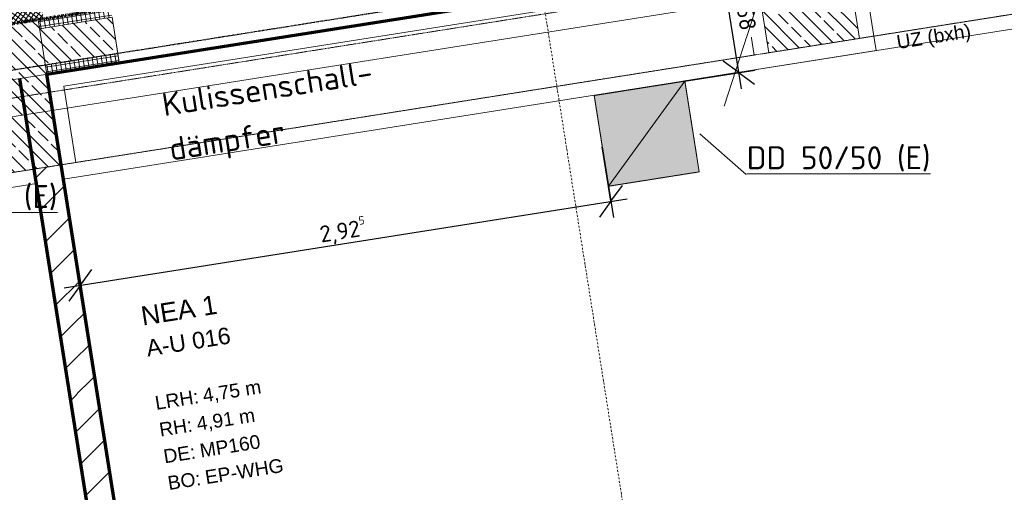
# Model space of a CAD drawing. Header units: millimetres. Extents: x 1523 to 75153, y -41886 to 10268.
# Tile 35 of 54: x 43368 to 48729, y -13546 to -10973. Entities that reach past the tile are written whole.
import ezdxf

# ---------------------------------------------------------------- set-up
doc = ezdxf.new("R2010")
doc.units = ezdxf.units.MM
for name, pattern in [('_Projekt 07 -  _  -  _  -  _  -', [7.5, 3.5, -2, 0, -2]), ('CAx_nichtHalbton', [20001.0584, 10000, -0.5292, 10000, -0.5292]), ('IMPORT-STRICHPUNKT _7_', [20, 10, -5, 0, -5]), ('IMPORT-VERDECKT _8_', [7.5, 5, -2.5]), ('Rasterlinie', [22.225, 12.7, -3.175, 3.175, -3.175]), ('Verdeckt 2x', [3.572, 2.3813, -1.1907])]:
    doc.linetypes.add(name, pattern=pattern)
for name, color, linetype, lineweight, true_color in [('10 VSI--Wärmeschutz _veritkal_', 7, 'Continuous', 13, 0x656565), ('20 A--Bodenplatte', 7, 'Continuous', 13, 0x656565), ('90 A--Achsraster _1_50_', 7, 'IMPORT-STRICHPUNKT _7_', 13, 0x656565), ('97 A--Etiketten', 7, 'Continuous', 13, 0x656565), ('AD', 1, 'Continuous', 13, 0xff0000), ('Neubau_10 A--Stütze', 7, 'Continuous', 13, 0x656565), ('Neubau_10 A--Wand außen _tragend_', 7, 'Continuous', 13, 0x656565), ('Neubau_10 A--Wand innen _ Ausbau', 7, 'Continuous', 13, 0x656565), ('Neubau_10 VSI--Wärmeschutz _veritkal_', 7, 'Continuous', 13, 0x656565), ('Neubau_20 A--Bodenplatte', 7, 'Continuous', 13, 0x656565), ('Neubau_20 A--Gründungsbelag', 7, 'Continuous', 13, 0x656565), ('Neubau_20 A--Träger _ Deckenkonstruktion', 7, 'IMPORT-VERDECKT _8_', 13, 0x656565), ('Neubau_80 A--Raum', 7, 'Continuous', 13, 0x656565), ('Xref_706_5_--_ÜP_-1_000_16_Übersichtsplan UG_IFC 2025_01_13_dwg', 7, 'Continuous', 13, 0x767676), ('XX', 7, 'Continuous', 18, 0x804040)]:
    doc.layers.add(name, color=color, linetype=linetype, lineweight=lineweight, true_color=true_color)
for name, color, linetype, lineweight in [('AD_Detail', 7, 'Continuous', 13), ('Ax-50_BM-Bem', 7, 'Continuous', 9), ('Ax_BM-Bem', 7, 'Continuous', 9), ('GB_HLS-OBJ', 7, 'Continuous', 18), ('M-EQPM-___-IDEN', 7, 'Continuous', 9), ('S-GRID-____-OTLN', 7, 'Continuous', 9), ('Text', 7, 'Continuous', 9)]:
    doc.layers.add(name, color=color, linetype=linetype, lineweight=lineweight)
doc.styles.add('Arial', font='arial.ttf', dxfattribs={"height": 75})
doc.styles.add('Arial_B', font='txt', dxfattribs={"height": 103.174603})
doc.styles.add('Arial_B_1', font='txt', dxfattribs={"height": 90.277778})
doc.styles.add('ISOCPEUR', font='isocpeur.ttf', dxfattribs={"height": 125})
doc.styles.add('ISOCPEUR_2', font='isocpeur.ttf', dxfattribs={"height": 90})
doc.dimstyles.new('KI_1_8_mm_Isocpeur__cm_m__Aufrundung_auf_5_mm_ELT_Gesamtbemaßung', dxfattribs={"dimscale": 304.8, "dimtxt": 89.638306, "dimasz": 0.492126, "dimexe": 0.295276, "dimexo": 0.0625, "dimgap": 0.049213, "dimtad": 1, "dimlfac": 0.001, "dimrnd": 0.005, "dimzin": 0, "dimdsep": 46, "dimtxsty": 'ISOCPEUR_2', "dimblk1": 'OBLIQUE', "dimblk2": 'OBLIQUE', "dimsah": 1, "dimcen": 0.09, "dimdle": 0.295276, "dimadec": 0, "dimazin": 0, "dimtfac": 1, "dimtdec": 4, "dimtix": 1, "dimtmove": 0, "dimatfit": 3, "dimfxl": 0.984252, "dimfxlon": 1, "dimtvp": 1, "dimtfill": 1, "dimtolj": 1, "dimtzin": 0, "dimlwd": 25, "dimlwe": 25, "dimarcsym": 2})
doc.dimstyles.new('KI_1_8_mm_Isocpeur__cm_m__Aufrundung_auf_5_mm_ELT_Gesamtbemaßung_1', dxfattribs={"dimscale": 304.8, "dimtxt": 89.638306, "dimasz": 0.492126, "dimexe": 0.295276, "dimexo": 0.0625, "dimgap": 0.049213, "dimtad": 1, "dimdec": 1, "dimlfac": 0.1, "dimrnd": 0.5, "dimdsep": 46, "dimtxsty": 'ISOCPEUR_2', "dimblk1": 'OBLIQUE', "dimblk2": 'OBLIQUE', "dimsah": 1, "dimcen": 0.09, "dimdle": 0.295276, "dimadec": 0, "dimazin": 0, "dimtfac": 1, "dimtdec": 4, "dimtix": 1, "dimtmove": 0, "dimatfit": 3, "dimfxl": 0.984252, "dimfxlon": 1, "dimtvp": 1, "dimtfill": 1, "dimtolj": 1, "dimtzin": 0, "dimlwd": 25, "dimlwe": 25, "dimarcsym": 2})
pattern_1 = [(221.336, (0, 0), (-99.07104, 112.6274), []), (221.336, (33.02, -37.54), (-99.07104, 112.6274), []), (221.336, (66.05, -75.08), (-99.07104, 112.6274), [75, -25])]
pattern_2 = [(275.336, (0, 0), (24.891662, 2.324905), []), (5.336, (0, 0), (-2.324905, 24.891662), [])]

# ---------------------------------------------------------------- blocks, each defined once
blk = doc.blocks.new('SuD_DD_RB Allgemein - SuD_DD_RB Allgemein-40250254-SuD_-1UG gesamt Plot  - Blatt 2')
at = {"layer": 'AD', "lineweight": 18}
blk.add_hatch(color=256, dxfattribs=at).paths.add_polyline_path([(-250, -250), (250, -250), (250, 250), (-250, 250)])
at = {"layer": 'AD', "color": 7}
for p, q in [((-250, -250), (250, 250)), ((-250, -250), (-250, 250)), ((-250, 250), (250, 250)), ((250, 250), (250, -250)), ((250, -250), (-250, -250))]:
    blk.add_line(p, q, dxfattribs=at)
at = {"layer": 'AD_Detail'}
for p, q in [((250, 250), (-250, 250)), ((-250, 250), (-250, -250)), ((250, -250), (250, 250)), ((-250, -250), (250, -250))]:
    blk.add_line(p, q, dxfattribs=at)
blk = doc.blocks.new('Xref_706_5_--_ÜP_-1_000_11_Übersichtsplan UG_IFC 2024_09_30_dwg__X121-41959689-SuD_-1UG gesamt Plot  - Blatt 2')
at = {"layer": 'Neubau_10 A--Wand innen _ Ausbau', "color": 9, "true_color": 0xcbcbcb}
blk.add_line((6634.6, -47214.2), (6611.9, -47185.8), dxfattribs=at)
blk = doc.blocks.new('Xref_706_5_--_ÜP_-1_000_11_Übersichtsplan UG_IFC 2024_09_30_dwg__X129-41959697-SuD_-1UG gesamt Plot  - Blatt 2')
at = {"layer": 'Neubau_10 A--Wand innen _ Ausbau', "color": 9, "true_color": 0xcbcbcb}
for p, q in [((10334.6, -47081.8), (10325, -47069.8)), ((10509.2, -47073.7), (10499.6, -47061.6)), ((9286.4, -47130.7), (9276.7, -47118.6)), ((9461, -47122.6), (9451.3, -47110.5)), ((9635.6, -47114.4), (9626, -47102.4)), ((9810.2, -47106.3), (9800.6, -47094.2)), ((9985.4, -47098.1), (9975.7, -47086.1)), ((10160, -47090), (10150.3, -47077.9)), ((8238.1, -47179.5), (8228.5, -47167.5)), ((8412.8, -47171.4), (8403.1, -47159.3)), ((8587.4, -47163.3), (8577.7, -47151.2)), ((8762, -47155.1), (8752.3, -47143.1)), ((8937.1, -47147), (8927.5, -47134.9)), ((9111.8, -47138.8), (9102.1, -47126.8)), ((7015.3, -47236.5), (7005.6, -47224.5)), ((7189.9, -47228.4), (7180.2, -47216.3)), ((7364.5, -47220.3), (7354.9, -47208.2)), ((7539.1, -47212.1), (7529.5, -47200.1)), ((7713.7, -47204), (7704.1, -47191.9)), ((7888.9, -47195.8), (7879.2, -47183.8)), ((6665.5, -47252.8), (6655.9, -47240.8)), ((6838.3, -47242.4), (6830.5, -47232.6)), ((6840.7, -47244.7), (6838.9, -47242.4))]:
    blk.add_line(p, q, dxfattribs=at)
at = {"layer": 'Neubau_10 A--Wand innen _ Ausbau', "color": 9, "true_color": 0xcbcbcb, "flags": 128}
blk.add_lwpolyline([(8063.5, -47187.7), (8054.2, -47176.1), (8053.9, -47175.6)], dxfattribs=at)
blk = doc.blocks.new('Xref_706_5_--_ÜP_-1_000_11_Übersichtsplan UG_IFC 2024_09_30_dwg__X130-41959698-SuD_-1UG gesamt Plot  - Blatt 2')
at = {"layer": 'Neubau_10 A--Wand innen _ Ausbau', "color": 9, "true_color": 0xcbcbcb}
for p, q in [((10150.3, -47077.9), (10140.7, -47065.9)), ((10325, -47069.8), (10315.3, -47057.7)), ((10499.6, -47061.6), (10489.9, -47049.6)), ((8927.5, -47134.9), (8917.8, -47122.8)), ((9102.1, -47126.8), (9092.4, -47114.7)), ((9276.7, -47118.6), (9267.1, -47106.6)), ((9451.3, -47110.5), (9441.7, -47098.4)), ((9626, -47102.4), (9616.3, -47090.3)), ((9800.6, -47094.2), (9790.9, -47082.2)), ((9975.7, -47086.1), (9966.1, -47074)), ((7879.2, -47183.8), (7869.6, -47171.7)), ((8053.9, -47175.6), (8044.2, -47163.6)), ((8228.5, -47167.5), (8218.8, -47155.4)), ((8403.1, -47159.3), (8393.4, -47147.3)), ((8577.7, -47151.2), (8568.1, -47139.1)), ((8752.3, -47143.1), (8742.7, -47131)), ((6655.9, -47240.8), (6646.2, -47228.7)), ((6830.5, -47232.6), (6820.8, -47220.6)), ((7005.6, -47224.5), (6996, -47212.4)), ((7180.2, -47216.3), (7170.6, -47204.3)), ((7354.9, -47208.2), (7345.2, -47196.1)), ((7529.5, -47200.1), (7519.8, -47188)), ((7704.1, -47191.9), (7694.4, -47179.9))]:
    blk.add_line(p, q, dxfattribs=at)
blk = doc.blocks.new('Xref_706_5_--_ÜP_-1_000_11_Übersichtsplan UG_IFC 2024_09_30_dwg__X131-41959699-SuD_-1UG gesamt Plot  - Blatt 2')
at = {"layer": 'Neubau_10 A--Wand innen _ Ausbau', "color": 9, "true_color": 0xcbcbcb}
for p, q in [((9704, -46973.6), (9694.4, -46961.5)), ((9878.7, -46965.4), (9869, -46953.4)), ((10053.8, -46957.3), (10044.1, -46945.2)), ((10228.4, -46949.1), (10218.8, -46937.1)), ((10403, -46941), (10393.4, -46928.9)), ((8655.8, -47022.4), (8646.1, -47010.4)), ((8830.4, -47014.3), (8820.8, -47002.2)), ((9005.6, -47006.1), (8995.9, -46994.1)), ((9180.2, -46998), (9170.5, -46985.9)), ((9354.8, -46989.9), (9345.1, -46977.8)), ((9529.4, -46981.7), (9519.8, -46969.7)), ((7432.9, -47079.4), (7423.3, -47067.4)), ((7607.6, -47071.3), (7597.9, -47059.2)), ((7782.2, -47063.1), (7772.5, -47051.1)), ((7957.3, -47055), (7947.7, -47042.9)), ((8131.9, -47046.8), (8122.3, -47034.8)), ((8306.6, -47038.7), (8296.9, -47026.6)), ((8481.2, -47030.6), (8471.5, -47018.5)), ((6733.9, -47112), (6724.3, -47099.9)), ((6909.1, -47103.8), (6899.4, -47091.8)), ((7083.7, -47095.7), (7074.1, -47083.6)), ((7258.3, -47087.6), (7248.7, -47075.5))]:
    blk.add_line(p, q, dxfattribs=at)
blk = doc.blocks.new('Xref_706_5_--_ÜP_-1_000_11_Übersichtsplan UG_IFC 2024_09_30_dwg__X132-41959700-SuD_-1UG gesamt Plot  - Blatt 2')
at = {"layer": 'Neubau_10 A--Wand innen _ Ausbau', "color": 9, "true_color": 0xcbcbcb}
for p, q in [((10063.5, -46969.3), (10053.8, -46957.3)), ((10238.1, -46961.2), (10228.4, -46949.1)), ((10412.7, -46953.1), (10403, -46941)), ((8840.1, -47026.4), (8830.4, -47014.3)), ((9015.2, -47018.2), (9005.6, -47006.1)), ((9189.8, -47010.1), (9180.2, -46998)), ((9364.5, -47001.9), (9354.8, -46989.9)), ((9539.1, -46993.8), (9529.4, -46981.7)), ((9713.7, -46985.6), (9704, -46973.6)), ((9888, -46977.1), (9878.7, -46965.4)), ((9888.8, -46977.5), (9888.6, -46977.2)), ((7791.8, -47075.2), (7782.2, -47063.1)), ((7967, -47067), (7957.3, -47055)), ((8141.6, -47058.9), (8131.9, -47046.8)), ((8316.2, -47050.8), (8306.6, -47038.7)), ((8490.8, -47042.6), (8481.2, -47030.6)), ((8665.4, -47034.5), (8655.8, -47022.4)), ((6743.6, -47124.1), (6733.9, -47112)), ((6918.7, -47115.9), (6909.1, -47103.8)), ((7093.4, -47107.8), (7083.7, -47095.7)), ((7442.6, -47091.5), (7432.9, -47079.4)), ((7617.2, -47083.3), (7607.6, -47071.3))]:
    blk.add_line(p, q, dxfattribs=at)
at = {"layer": 'Neubau_10 A--Wand innen _ Ausbau', "color": 9, "true_color": 0xcbcbcb, "flags": 128}
blk.add_lwpolyline([(7268, -47099.6), (7258.5, -47087.8), (7258.3, -47087.6)], dxfattribs=at)
blk = doc.blocks.new('Xref_706_5_--_ÜP_-1_000_11_Übersichtsplan UG_IFC 2024_09_30_dwg__X133-41959701-SuD_-1UG gesamt Plot  - Blatt 2')
at = {"layer": 'Neubau_10 A--Wand innen _ Ausbau', "color": 9, "true_color": 0xcbcbcb}
for p, q in [((10315.3, -47057.7), (10238.1, -46961.2)), ((10489.9, -47049.6), (10412.7, -46953.1)), ((9267.1, -47106.6), (9189.8, -47010.1)), ((9441.7, -47098.4), (9364.5, -47001.9)), ((9616.3, -47090.3), (9539.1, -46993.8)), ((9790.9, -47082.2), (9713.7, -46985.6)), ((9966.1, -47074), (9888.8, -46977.5)), ((10140.7, -47065.9), (10063.5, -46969.3)), ((8044.2, -47163.6), (7967, -47067)), ((8218.8, -47155.4), (8141.6, -47058.9)), ((8393.4, -47147.3), (8316.2, -47050.8)), ((8568.1, -47139.1), (8490.8, -47042.6)), ((8742.7, -47131), (8665.4, -47034.5)), ((8871.4, -47065.5), (8840.1, -47026.4)), ((8917.8, -47122.8), (8872, -47065.6)), ((9092.4, -47114.7), (9015.2, -47018.2)), ((6820.8, -47220.6), (6743.6, -47124.1)), ((6996, -47212.4), (6918.7, -47115.9)), ((7170.6, -47204.3), (7093.4, -47107.8)), ((7345.2, -47196.1), (7268, -47099.6)), ((7854.8, -47153.9), (7791.8, -47075.2)), ((7869.6, -47171.7), (7855.4, -47154)), ((6646.2, -47228.7), (6634.6, -47214.2))]:
    blk.add_line(p, q, dxfattribs=at)
at = {"layer": 'Neubau_10 A--Wand innen _ Ausbau', "color": 9, "true_color": 0xcbcbcb, "flags": 128}
for points in [[(7519.8, -47188), (7457.3, -47109.8), (7442.6, -47091.5)], [(7694.4, -47179.9), (7656, -47131.9), (7617.2, -47083.3)]]:
    blk.add_lwpolyline(points, dxfattribs=at)
blk = doc.blocks.new('Xref_706_5_--_ÜP_-1_000_11_Übersichtsplan UG_IFC 2024_09_30_dwg_Leere Fensteröffnung 27_4-41960545-SuD_-1UG gesamt Plot  - Blatt 2')
at = {"layer": 'Neubau_10 A--Wand außen _tragend_', "color": 9, "true_color": 0xcbcbcb}
blk.add_line((-1350, 0), (1350, 0), dxfattribs=at)
at = {"layer": 'Neubau_10 A--Wand außen _tragend_', "color": 9, "true_color": 0xcbcbcb, "flags": 128}
blk.add_lwpolyline([(1350, 50), (1350, 250), (1350, 300), (-1350, 300), (-1350, 250), (-1350, 50)], dxfattribs=at)
blk = doc.blocks.new('Xref_706_5_--_ÜP_-1_000_11_Übersichtsplan UG_IFC 2024_09_30_dwg_Standard-Rastermarker_7-41960560-SuD_-1UG gesamt Plot  - Blatt 2')
at = {"layer": '90 A--Achsraster _1_50_', "color": 9, "true_color": 0xcbcbcb}
blk.add_line((38626.4, 0), (93805.6, 0), dxfattribs=at)
blk = doc.blocks.new('Xref_706_5_--_ÜP_-1_000_11_Übersichtsplan UG_IFC 2024_09_30_dwg_Standard-Rastermarker_13-41960566-SuD_-1UG gesamt Plot  - Blatt 2')
at = {"layer": '90 A--Achsraster _1_50_', "color": 9, "true_color": 0xcbcbcb, "flags": 128}
blk.add_lwpolyline([(0, 0), (589.8, 0), (27910.2, 0), (28500, 0)], dxfattribs=at)
blk = doc.blocks.new('Xref_706_5_--_ÜP_-1_000_16_Übersichtsplan UG_IFC 2025_01_13_dwg-35469238-SuD_-1UG gesamt Plot  - Blatt 2')
at = {"layer": '10 VSI--Wärmeschutz _veritkal_', "true_color": 0xcbcbcb}
h = blk.add_hatch(dxfattribs=at)
h.set_pattern_fill('FP_9', color=9, style=0, pattern_type=2)
h.set_pattern_definition([(320.336, (0, 0), (12.765685, 15.396015), []), (50.336, (0, 0), (-15.396015, 12.765685), [])])
h.paths.add_polyline_path([(9016, -57728.6), (7994.5, -46792.2), (7934.8, -46797.7), (8956.3, -57734.2), (9005.9, -57729.5)])
at = {"layer": 'Neubau_10 A--Stütze', "true_color": 0xcbcbcb}
h = blk.add_hatch(dxfattribs=at)
h.set_pattern_fill('FP_6', color=9, style=0, pattern_type=2)
h.set_pattern_definition(pattern_1)
h.paths.add_polyline_path([(8431, -42863.6), (8384.5, -42365.7), (7588, -42440.1), (7634.5, -42938), (8009.7, -42902.9)])
h = blk.add_hatch(dxfattribs=at)
h.set_pattern_fill('FP_6', color=9, style=0, pattern_type=2)
h.set_pattern_definition(pattern_1)
h.paths.add_polyline_path([(8840.3, -47244.5), (8793.8, -46746.7), (7997.2, -46821.1), (8043.7, -47318.9), (8462, -47279.8)])
at = {"layer": 'Neubau_10 A--Wand außen _tragend_', "true_color": 0xcbcbcb}
h = blk.add_hatch(dxfattribs=at)
h.set_pattern_fill('FP_5', color=9, style=0, pattern_type=2)
h.set_pattern_definition(pattern_2)
h.paths.add_polyline_path([(8047, -46816.4), (8009.9, -46419.1), (7960.1, -46423.8), (7997.2, -46821.1)])
h = blk.add_hatch(dxfattribs=at)
h.set_pattern_fill('FP_6', color=9, style=0, pattern_type=2)
h.set_pattern_definition(pattern_1)
h.paths.add_polyline_path([(8246.1, -46797.8), (8209, -46400.5), (8009.9, -46419.1), (8047, -46816.4), (8183.2, -46803.7)])
h = blk.add_hatch(dxfattribs=at)
h.set_pattern_fill('FP_5', color=9, style=0, pattern_type=2)
h.set_pattern_definition(pattern_2)
h.paths.add_polyline_path([(8295.9, -46793.2), (8258.8, -46395.9), (8209, -46400.5), (8246.1, -46797.8)])
at = {"layer": '10 VSI--Wärmeschutz _veritkal_', "color": 9, "true_color": 0xcbcbcb, "flags": 128}
blk.add_lwpolyline([(8368.1, -46706.1), (8786.3, -46667), (8793.8, -46746.7)], dxfattribs=at)
at = {"layer": '20 A--Bodenplatte', "color": 9, "true_color": 0xcbcbcb, "flags": 128}
blk.add_lwpolyline([(8135.2, -42922.3), (8520.3, -47044.4), (4766.6, -47395), (4381.6, -43272.9)], close=True, dxfattribs=at)
at = {"layer": 'Neubau_10 A--Stütze', "color": 9, "true_color": 0xcbcbcb, "flags": 128}
for points in [[(8431, -42863.6), (8384.5, -42365.7), (7588, -42440.1), (7634.5, -42938)], [(8840.3, -47244.5), (8793.8, -46746.7), (7997.2, -46821.1), (8043.7, -47318.9)]]:
    blk.add_lwpolyline(points, close=True, dxfattribs=at)
at = {"layer": 'Neubau_10 A--Wand außen _tragend_', "color": 9, "true_color": 0xcbcbcb}
blk.add_line((8209, -46400.5), (8246.1, -46797.8), dxfattribs=at)
at = {"layer": 'Neubau_10 A--Wand außen _tragend_', "color": 9, "true_color": 0xcbcbcb, "flags": 128}
blk.add_lwpolyline([(8295.9, -46793.2), (8258.8, -46395.9), (8009.9, -46419.1), (8047, -46816.4)], dxfattribs=at)
at = {"layer": 'Neubau_10 A--Wand innen _ Ausbau', "color": 9, "true_color": 0xcbcbcb}
for p, q in [((12726.6, -46379.3), (8873.4, -46739.2)), ((8807.7, -46896), (12740.6, -46528.7))]:
    blk.add_line(p, q, dxfattribs=at)
at = {"layer": 'Neubau_10 VSI--Wärmeschutz _veritkal_', "color": 9, "true_color": 0xcbcbcb}
blk.add_line((7933.2, -42910.1), (8295.9, -46793.2), dxfattribs=at)
at = {"layer": 'Neubau_10 VSI--Wärmeschutz _veritkal_', "color": 9, "true_color": 0xcbcbcb, "flags": 128}
for points in [[(8840.3, -47244.5), (8807.7, -46896), (8806.5, -46883.6), (8805.4, -46871.1), (8796.1, -46771.6), (8794.9, -46759.1), (8793.8, -46746.7), (8873.4, -46739.2), (7676.5, -33925)], [(8518.1, -42935.8), (8456.8, -42278.6), (8377.1, -42286.1), (7958.9, -42325.1), (7611.6, -38606.3), (8029.7, -38567.2), (8431, -42863.6)], [(8368.1, -46706.1), (8020.3, -42982.3), (8438.5, -42943.2), (8793.8, -46746.7)], [(8541.9, -49426.7), (8621.6, -49419.3), (8429.5, -47363.2), (8927.3, -47316.7), (8919.9, -47237.1), (8887.4, -46888.6), (8807.7, -46896)]]:
    blk.add_lwpolyline(points, dxfattribs=at)
at = {"layer": 'Neubau_20 A--Bodenplatte', "color": 9, "true_color": 0xcbcbcb, "flags": 128}
blk.add_lwpolyline([(8520.3, -47044.4), (8135.2, -42922.3), (4381.6, -43272.9), (4766.6, -47395)], close=True, dxfattribs=at)
at = {"layer": 'Neubau_20 A--Gründungsbelag', "color": 9, "true_color": 0xcbcbcb, "flags": 128}
blk.add_lwpolyline([(7092, -33904.2), (8541.9, -49426.7), (12972.6, -49012.8), (12939.1, -48654.4), (13188.1, -48631.2), (13548.9, -52494.3), (35549.7, -50439.3)], dxfattribs=at)
at = {"layer": 'Neubau_20 A--Träger _ Deckenkonstruktion', "color": 9, "true_color": 0xcbcbcb}
blk.add_line((8442, -47281.7), (7168.3, -33646), dxfattribs=at)
at = {"layer": 'Neubau_20 A--Träger _ Deckenkonstruktion', "color": 9, "true_color": 0xcbcbcb, "flags": 128}
blk.add_lwpolyline([(6770.1, -33683.2), (8043.7, -47318.9), (8840.3, -47244.5), (7566.6, -33608.8)], close=True, dxfattribs=at)
for name, p, rotation in [('Xref_706_5_--_ÜP_-1_000_11_Übersichtsplan UG_IFC 2024_09_30_dwg_Standard-Rastermarker_7-41960560-SuD_-1UG gesamt Plot  - Blatt 2', (14224.8, -110805.2), 95.33628353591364), ('Xref_706_5_--_ÜP_-1_000_11_Übersichtsplan UG_IFC 2024_09_30_dwg_Standard-Rastermarker_13-41960566-SuD_-1UG gesamt Plot  - Blatt 2', (29128.2, -42103.6), 185.3362835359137), ('Xref_706_5_--_ÜP_-1_000_11_Übersichtsplan UG_IFC 2024_09_30_dwg_Leere Fensteröffnung 27_4-41960545-SuD_-1UG gesamt Plot  - Blatt 2', (7834.6, -45079.6), 275.3362835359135), ('Xref_706_5_--_ÜP_-1_000_11_Übersichtsplan UG_IFC 2024_09_30_dwg__X133-41959701-SuD_-1UG gesamt Plot  - Blatt 2', (0, 0), 2.668141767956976), ('Xref_706_5_--_ÜP_-1_000_11_Übersichtsplan UG_IFC 2024_09_30_dwg__X131-41959699-SuD_-1UG gesamt Plot  - Blatt 2', (0, 0), 2.668141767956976), ('Xref_706_5_--_ÜP_-1_000_11_Übersichtsplan UG_IFC 2024_09_30_dwg__X132-41959700-SuD_-1UG gesamt Plot  - Blatt 2', (0, 0), 2.668141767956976), ('Xref_706_5_--_ÜP_-1_000_11_Übersichtsplan UG_IFC 2024_09_30_dwg__X130-41959698-SuD_-1UG gesamt Plot  - Blatt 2', (0, 0), 2.668141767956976), ('Xref_706_5_--_ÜP_-1_000_11_Übersichtsplan UG_IFC 2024_09_30_dwg__X129-41959697-SuD_-1UG gesamt Plot  - Blatt 2', (0, 0), 2.668141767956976), ('Xref_706_5_--_ÜP_-1_000_11_Übersichtsplan UG_IFC 2024_09_30_dwg__X121-41959689-SuD_-1UG gesamt Plot  - Blatt 2', (0, 0), 2.668141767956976)]:
    blk.add_blockref(name, p, dxfattribs=dict(rotation=rotation))
at = {"layer": '97 A--Etiketten', "insert": (8381.3, -42167.9), "char_height": 75, "width": 485.733, "attachment_point": 1, "rotation": 95.3363, "line_spacing_factor": 0.941778, "style": 'Arial'}
blk.add_mtext('UZ (bxh)', dxfattribs=at)
at = {"layer": 'Neubau_80 A--Raum', "attachment_point": 1, "rotation": 95.3363, "line_spacing_factor": 0.941778}
for s, insert, char_height, width, style in [('EP-WHG', (10505.2, -46077), 75, 513.28, 'Arial'), ('4,75 m', (10059.8, -46061.2), 75, 382.894, 'Arial'), ('MP160', (10359, -46096.4), 75, 396.667, 'Arial'), ('4,91 m', (10211.8, -46104.5), 75, 382.894, 'Arial'), ('A-U 016', (9776.1, -46352.2), 90.28, 543.112, 'Arial_B_1'), ('NEA 1', (9593.1, -46369.8), 103.17, 489.704, 'Arial_B'), ('LRH:', (10084.3, -46323), 75, 284.645, 'Arial'), ('RH:', (10230.9, -46309.3), 75, 214.861, 'Arial'), ('DE:', (10377.6, -46295.6), 75, 208.434, 'Arial'), ('BO:', (10524.3, -46281.9), 75, 215.779, 'Arial')]:
    blk.add_mtext(s, dxfattribs=dict(at, insert=insert, char_height=char_height, width=width, style=style))
blk = doc.blocks.new('DIMBLOCK31-SuD_-1UG gesamt Plot  - Blatt 2')
at = {"layer": 'Ax-50_BM-Bem', "lineweight": 25}
for p, q in [((46540.5, -11665.4), (46601.5, -12050.6)), ((46587.4, -11961.7), (46540.5, -11665.4)), ((46587.4, -11961.7), (46649.7, -11875.9)), ((43609.6, -12433.4), (46676.3, -11947.6)), ((46587.4, -11961.7), (46525.1, -12047.5)), ((43651.5, -12123), (43712.6, -12508.2)), ((43698.5, -12419.3), (43651.5, -12123)), ((43698.5, -12419.3), (43760.8, -12333.5)), ((43698.5, -12419.3), (43636.1, -12505.1))]:
    blk.add_line(p, q, dxfattribs=at)
at = {"layer": 'Ax-50_BM-Bem', "color": 0, "lineweight": 25, "insert": (44992.9, -12080), "char_height": 90, "width": 314.086, "attachment_point": 1, "rotation": 9, "line_spacing_factor": 1.149209, "style": 'ISOCPEUR_2', "bg_fill": 3, "box_fill_scale": 1.25, "bg_fill_color": 256, "bg_fill_true_color": 13158600, "bg_fill_transparency": 0}
blk.add_mtext('2,92\\A2\\H0.5x;\\S5^  ;\\H2x;', dxfattribs=at)
blk = doc.blocks.new('_Oblique')
at = {"color": 0, "linetype": 'ByBlock', "lineweight": -2}
blk.add_line((-0.5, -0.5), (0.5, 0.5), dxfattribs=at)
blk = doc.blocks.new('DIMBLOCK32-SuD_-1UG gesamt Plot  - Blatt 2')
at = {"layer": 'Ax-50_BM-Bem', "lineweight": 25}
for p, q in [((47298.2, -11350), (47179.1, -10597.8)), ((47193.2, -10686.7), (47107.3, -10624.4)), ((46896.8, -10733.6), (47282, -10672.6)), ((47193.2, -10686.7), (46896.8, -10733.6)), ((47193.2, -10686.7), (47279, -10749.1)), ((47284.1, -11261.1), (47198.3, -11198.8)), ((46987.8, -11308), (47373, -11247)), ((47284.1, -11261.1), (46987.8, -11308)), ((47284.1, -11261.1), (47369.9, -11323.5))]:
    blk.add_line(p, q, dxfattribs=at)
at = {"layer": 'Ax-50_BM-Bem', "color": 0, "lineweight": 25, "insert": (47359.8, -10891.2), "char_height": 90, "width": 150.589, "attachment_point": 1, "rotation": 279, "line_spacing_factor": 1.149209, "style": 'ISOCPEUR_2', "bg_fill": 3, "box_fill_scale": 1.25, "bg_fill_color": 256, "bg_fill_true_color": 13158600, "bg_fill_transparency": 0}
blk.add_mtext('58', dxfattribs=at)

msp = doc.modelspace()

# ---------------------------------------------------------------- linework, layer by layer
at = {"layer": 'M-EQPM-___-IDEN'}
msp.add_line((47070.831, -11593.716), (47323.482, -11815.974), dxfattribs=at)
at = {"layer": 'S-GRID-____-OTLN', "linetype": 'Rasterlinie', "lineweight": 25}
msp.add_line((73944.576, -6399.075), (16884.88, -15436.443), dxfattribs=at)
at = {"layer": 'XX', "color": 163, "linetype": '_Projekt 07 -  _  -  _  -  _  -', "lineweight": 70, "true_color": 0x8080c0}
msp.add_line((56305.809, -8940.301), (40707.163, -11410.884), dxfattribs=at)
at = {"layer": 'XX', "color": 7, "linetype": 'CAx_nichtHalbton', "lineweight": 70, "true_color": 0xffffff}
for p, q in [((43516.303, -11269.063), (56301.945, -9244.016)), ((44064.284, -15687.746), (43368.15, -11292.528)), ((44212.437, -15664.281), (43516.303, -11269.063))]:
    msp.add_line(p, q, dxfattribs=at)
at = {"layer": 'XX', "color": 9, "linetype": 'Verdeckt 2x', "true_color": 0xc0c0c0}
for p, q in [((43516.303, -11269.063), (47368.288, -10658.969)), ((43516.303, -11269.063), (44212.437, -15664.281)), ((46496.305, -11385.762), (46990.149, -11307.544)), ((46990.149, -11307.544), (47055.626, -11720.95)), ((46574.522, -11879.606), (46496.305, -11385.762)), ((46561.782, -11799.167), (46497.644, -11394.215)), ((47068.366, -11801.389), (46574.522, -11879.606))]:
    msp.add_line(p, q, dxfattribs=at)

# ---------------------------------------------------------------- block references
at = {"layer": 'GB_HLS-OBJ', "rotation": 9.00000000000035}
msp.add_blockref('SuD_DD_RB Allgemein - SuD_DD_RB Allgemein-40250254-SuD_-1UG gesamt Plot  - Blatt 2', (46782.233, -11593.716), dxfattribs=at)
at = {"layer": 'Xref_706_5_--_ÜP_-1_000_16_Übersichtsplan UG_IFC 2025_01_13_dwg', "color": 9, "true_color": 0xcbcbcb, "rotation": 273.6637164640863}
msp.add_blockref('Xref_706_5_--_ÜP_-1_000_16_Übersichtsplan UG_IFC 2025_01_13_dwg-35469238-SuD_-1UG gesamt Plot  - Blatt 2', (89683.72, 0), dxfattribs=at)

# ---------------------------------------------------------------- texts
at = {"layer": 'M-EQPM-___-IDEN', "color": 1, "true_color": 0xff0000, "insert": (47326.583, -11662.119), "char_height": 125, "width": 1194.51437, "attachment_point": 1, "style": 'ISOCPEUR'}
msp.add_mtext('\\LDD 50/50 (E)', dxfattribs=at)
at = {"layer": 'M-EQPM-___-IDEN', "color": 30, "true_color": 0xff8000, "insert": (42298.085, -11873.239), "char_height": 125, "width": 1543.24844, "attachment_point": 1, "style": 'ISOCPEUR'}
msp.add_mtext('\\LKBZ-D 20/20 (E)', dxfattribs=at)
at = {"layer": 'Text', "char_height": 125, "attachment_point": 1, "rotation": 9, "style": 'ISOCPEUR'}
for s, insert, width in [('Kulissenschall-', (44134.974, -11375.447), 1410.97), ('dämpfer', (44173.26, -11617.173), 753.58625)]:
    msp.add_mtext(s, dxfattribs=dict(at, insert=insert, width=width))

# ---------------------------------------------------------------- next in the draw order: dimensions: what is measured, and where the dimension line sits
at = {"layer": 'Ax_BM-Bem', "lineweight": 25}
dim = msp.add_linear_dim(base=(47193.155, -10686.707), p1=(46987.825, -11308.037), p2=(46896.849, -10733.637), angle=279, dimstyle='KI_1_8_mm_Isocpeur__cm_m__Aufrundung_auf_5_mm_ELT_Gesamtbemaßung_1', override={"dimpost": '<>', "dimfxl": 581.559853}, dxfattribs=at)
dim.commit()
dim.dimension.update_dxf_attribs({"geometry": 'DIMBLOCK32-SuD_-1UG gesamt Plot  - Blatt 2', "text_midpoint": (47297.904, -10964.521)})
dim = msp.add_linear_dim(base=(46587.402, -11961.713), p1=(43651.548, -12122.967), p2=(46540.471, -11665.406), angle=9, text='\\A1;2,92\\Q;{\\A1;{\\H0.5x;\\S5^ ;}}', dimstyle='KI_1_8_mm_Isocpeur__cm_m__Aufrundung_auf_5_mm_ELT_Gesamtbemaßung', override={"dimpost": '<>', "dimfxl": 2924.934005}, dxfattribs=at)
dim.commit()
dim.dimension.update_dxf_attribs({"geometry": 'DIMBLOCK31-SuD_-1UG gesamt Plot  - Blatt 2', "text_midpoint": (45132.146, -12122.342)})

# ---------------------------------------------------------------- next in the draw order: linework, layer by layer
at = {"layer": 'Text', "color": 1, "true_color": 0xff0000}
msp.add_line((47204.711, -11444.345), (47853.768, -9426.85), dxfattribs=at)

doc.saveas('drawing.dxf')
